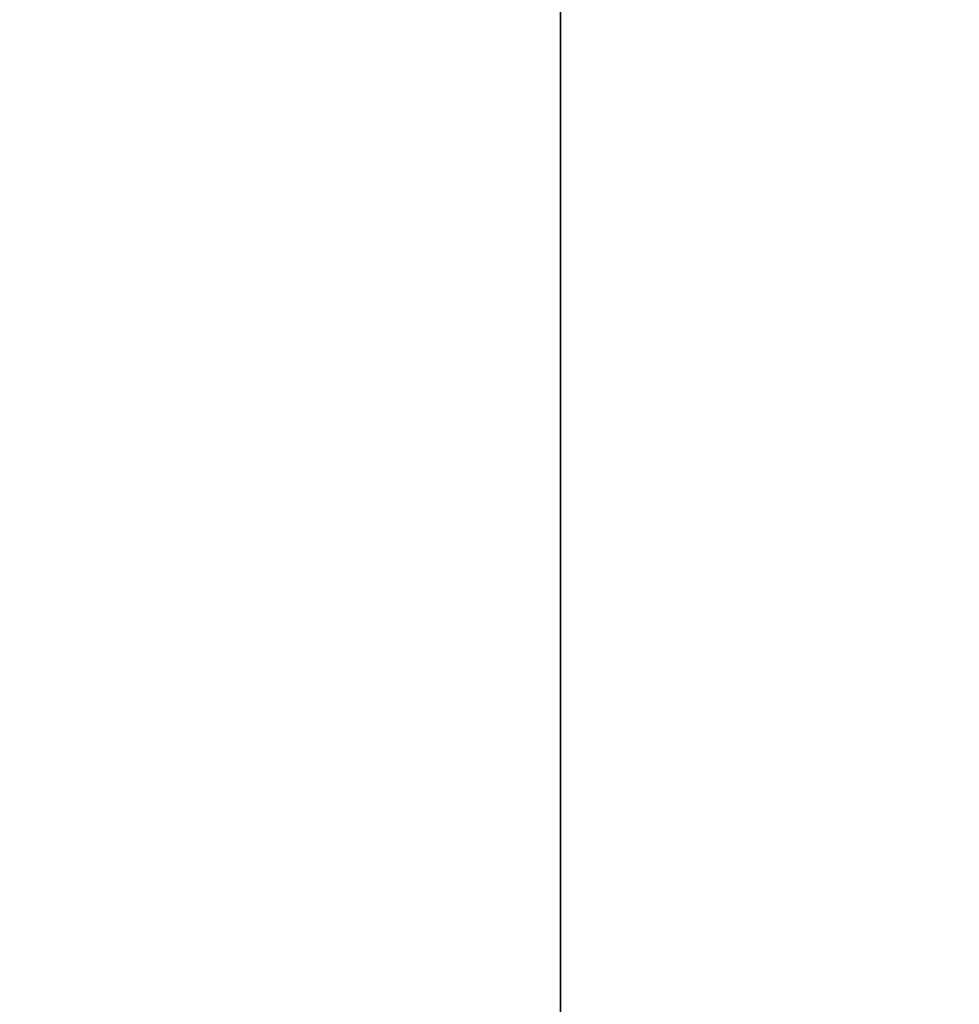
# Model space of a CAD drawing. Header units: millimetres. Extents: x 4 to 1188, y 1 to 840.
# Tile 82 of 197: x 431 to 444, y 372 to 386. Entities that reach past the tile are written whole.
import ezdxf

# ---------------------------------------------------------------- set-up
doc = ezdxf.new("R2010")
doc.units = ezdxf.units.MM
doc.layers.add('1', color=7, linetype='Continuous')
doc.styles.add('Arial Unicode MS', font='Arial Unicode MS')
doc.dimstyles.get("Standard").update_dxf_attribs({"dimtxt": 0.18, "dimasz": 0.18, "dimexe": 0.18, "dimexo": 0.0625, "dimgap": 0.09, "dimtad": 0, "dimtih": 1, "dimtoh": 1, "dimdec": 4, "dimzin": 0, "dimdsep": 46, "dimtxsty": 'Standard', "dimcen": 0.09, "dimadec": 0, "dimazin": 0, "dimtfac": 1, "dimtdec": 4, "dimtofl": 0, "dimtmove": 0, "dimatfit": 3, "dimfxl": 0, "dimtolj": 1, "dimtzin": 0, "dimarcsym": 0})

# ---------------------------------------------------------------- blocks, each defined once
blk = doc.blocks.new('_U2')
at = {"layer": '1', "color": 18, "lineweight": 35}
for p, q in [((452.201, 411.791), (436.133, 411.791)), ((438.133, 411.791), (438.133, 270.312)), ((452.844, 270.312), (436.133, 270.312))]:
    blk.add_line(p, q, dxfattribs=at)
at = {"layer": '1', "color": 18, "lineweight": 70}
for points in [[(438.133, 411.791), (438.909, 408.29), (437.357, 408.29)], [(438.133, 270.312), (437.357, 273.812), (438.909, 273.812)]]:
    blk.add_solid(points, dxfattribs=at)
at = {"layer": '1', "color": 18, "linetype": 'Continuous', "lineweight": 13, "insert": (437.378, 335.699), "char_height": 5, "attachment_point": 7, "rotation": 90, "line_spacing_factor": 1.047437, "style": 'Arial Unicode MS'}
blk.add_mtext('\\fArial Unicode MS|b0|i0;\\W1.0000;990', dxfattribs=at)

msp = doc.modelspace()

# ---------------------------------------------------------------- dimensions: what is measured, and where the dimension line sits
at = {"layer": '1', "color": 18, "linetype": 'Continuous', "lineweight": 13}
dim = msp.add_linear_dim(base=(438.1331, 270.3119), p1=(453.2007, 411.7905), p2=(453.8436, 270.3119), angle=90, dimstyle='Standard', override={"dimtxt": 5, "dimasz": 3.5, "dimexe": 2, "dimexo": 1, "dimgap": 2.5, "dimtad": 1, "dimtih": 0, "dimtoh": 0, "dimdec": 0, "dimlfac": 7, "dimzin": 8, "dimdsep": 44, "dimlunit": 2, "dimtxsty": 'Arial Unicode MS', "dimsah": 1, "dimse1": 0, "dimse2": 0, "dimsd1": 0, "dimsd2": 0, "dimclrd": 18, "dimclre": 18, "dimclrt": 18, "dimtol": 0, "dimtm": -0.1, "dimtfac": 0.4, "dimtdec": 2, "dimtofl": 1, "dimtmove": 0, "dimtzin": 8, "dimlwd": 35, "dimlwe": 35}, dxfattribs=at)
dim.commit()
dim.dimension.update_dxf_attribs({"geometry": '_U2', "text_midpoint": (438.1331, 341.0512), "dimtype": 160})

doc.saveas('drawing.dxf')
